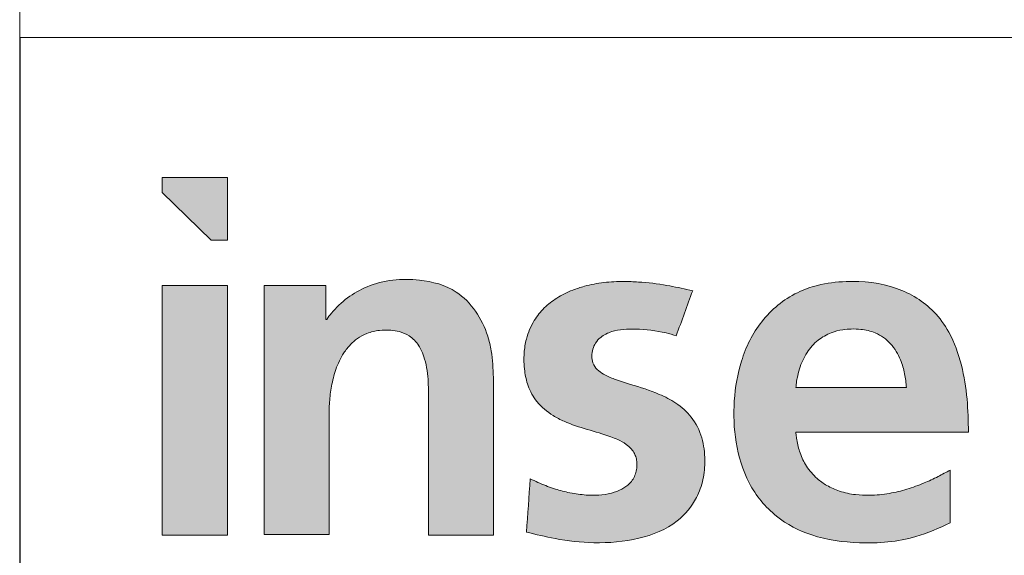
# Model space of a CAD drawing. Header units: millimetres. Extents: x 0 to 594, y 0 to 424.
# Tile 4 of 13: x 403 to 429, y 14 to 29. Entities that reach past the tile are written whole.
import ezdxf

# ---------------------------------------------------------------- set-up
doc = ezdxf.new("R2010")
doc.units = ezdxf.units.MM
doc.header["$LTSCALE"] = 0.25

# ---------------------------------------------------------------- blocks, each defined once
blk = doc.blocks.new('LOGO_sombreado')
at = {"linetype": 'Continuous'}
for points in [[(5.379, 14.745), (5.379, 16.368), (3.691, 16.368), (3.691, 15.977), (4.956, 14.745)], [(5.379, 13.567), (3.691, 13.567), (3.691, 7.09), (5.379, 7.09)]]:
    blk.add_hatch(color=7, dxfattribs=at).paths.add_polyline_path(points, flags=0)
h = blk.add_hatch(color=7, dxfattribs=at)
edge = h.paths.add_edge_path(flags=0)
edge.add_line((6.332, 7.108), (8.019, 7.108))
edge.add_line((8.019, 7.108), (8.019, 10.269))
edge.add_spline(control_points=[(8.019, 10.269), (8.019, 10.295), (8.02, 10.385), (8.031, 10.613), (8.076, 10.964), (8.182, 11.4), (8.354, 11.77), (8.558, 12.031), (8.76, 12.206), (9.011, 12.341), (9.31, 12.411), (9.596, 12.416), (9.859, 12.375), (10.128, 12.261), (10.314, 12.067), (10.432, 11.851), (10.51, 11.636), (10.565, 11.361), (10.591, 11.074), (10.599, 10.796), (10.599, 10.621), (10.599, 10.529)], knot_values=[0, 0, 0, 0, 0.014108, 0.050137, 0.12665, 0.210017, 0.297932, 0.350316, 0.392835, 0.445136, 0.506872, 0.560743, 0.603219, 0.653697, 0.720022, 0.747327, 0.789984, 0.846083, 0.902618, 0.949361, 1, 1, 1, 1], weights=[1, 1, 1, 1, 1, 1, 1, 1, 1, 1, 1, 1, 1, 1, 1, 1, 1, 1, 1, 1, 1, 1], degree=3, periodic=0)
edge.add_line((10.599, 10.529), (10.599, 7.09))
edge.add_line((10.599, 7.09), (12.28, 7.09))
edge.add_line((12.28, 7.09), (12.28, 11.178))
edge.add_spline(control_points=[(12.28, 11.178), (12.27, 11.411), (12.255, 11.775), (12.069, 12.584), (11.505, 13.452), (10.243, 13.792), (9.032, 13.667), (8.263, 13.102), (7.995, 12.74), (7.955, 12.686)], knot_values=[4, 4, 4, 4, 4.111727, 4.175295, 4.401008, 4.562165, 4.782362, 4.967907, 5, 5, 5, 5], weights=[1, 1, 1, 1, 1, 1, 1, 1, 1, 1], degree=3, periodic=0)
edge.add_line((7.955, 12.686), (7.933, 12.686))
edge.add_line((7.933, 12.686), (7.933, 13.567))
edge.add_line((7.933, 13.567), (6.332, 13.567))
edge.add_line((6.332, 13.567), (6.332, 7.108))
h = blk.add_hatch(color=7, dxfattribs=at)
edge = h.paths.add_edge_path(flags=0)
edge.add_spline(control_points=[(13.137, 7.167), (13.385, 7.107), (13.958, 6.969), (14.94, 6.856), (16.033, 6.948), (17.017, 7.329), (17.536, 7.963), (17.739, 8.529), (17.783, 9.059), (17.719, 9.627), (17.455, 10.158), (17.039, 10.522), (16.498, 10.799), (15.95, 10.966), (15.459, 11.117), (15.166, 11.241), (14.968, 11.379), (14.851, 11.544), (14.827, 11.735), (14.852, 11.914), (14.927, 12.086), (15.088, 12.259), (15.44, 12.427), (16.031, 12.453), (16.593, 12.386), (16.937, 12.287), (17.024, 12.262)], knot_values=[2, 2, 2, 2, 2.059912, 2.138972, 2.231529, 2.317091, 2.37896, 2.41776, 2.457291, 2.503214, 2.550983, 2.593172, 2.631209, 2.693415, 2.727668, 2.75244, 2.768008, 2.784005, 2.798244, 2.812447, 2.826168, 2.841745, 2.867174, 2.915736, 2.97856, 3, 3, 3, 3], weights=[1, 1, 1, 1, 1, 1, 1, 1, 1, 1, 1, 1, 1, 1, 1, 1, 1, 1, 1, 1, 1, 1, 1, 1, 1, 1, 1], degree=3, periodic=0)
edge.add_line((17.024, 12.262), (17.451, 13.431))
edge.add_spline(control_points=[(17.451, 13.431), (17.426, 13.436), (17.204, 13.484), (16.739, 13.586), (16.166, 13.656), (15.619, 13.675), (15.148, 13.656), (14.702, 13.572), (14.29, 13.437), (13.932, 13.26), (13.59, 12.994), (13.304, 12.64), (13.133, 12.232), (13.063, 11.783), (13.077, 11.372), (13.17, 10.934), (13.403, 10.512), (13.758, 10.218), (14.206, 9.991), (14.715, 9.826), (15.188, 9.699), (15.527, 9.565), (15.713, 9.465), (15.858, 9.337), (15.94, 9.215), (15.988, 9.093), (16.007, 8.963), (16.003, 8.82), (15.973, 8.677), (15.908, 8.54), (15.794, 8.4), (15.605, 8.267), (15.333, 8.167), (15.001, 8.115), (14.621, 8.128), (14.227, 8.187), (13.825, 8.298), (13.5, 8.424), (13.304, 8.519), (13.238, 8.551)], knot_values=[0, 0, 0, 0, 0.005653, 0.051977, 0.108664, 0.137127, 0.176746, 0.216073, 0.24029, 0.2755, 0.306859, 0.338493, 0.378336, 0.406147, 0.441816, 0.471537, 0.507617, 0.549768, 0.574349, 0.622211, 0.671374, 0.68606, 0.705384, 0.71922, 0.729875, 0.738587, 0.749066, 0.759494, 0.771085, 0.782308, 0.793676, 0.811965, 0.834198, 0.859455, 0.888117, 0.920718, 0.950113, 0.983265, 1, 1, 1, 1], weights=[1, 1, 1, 1, 1, 1, 1, 1, 1, 1, 1, 1, 1, 1, 1, 1, 1, 1, 1, 1, 1, 1, 1, 1, 1, 1, 1, 1, 1, 1, 1, 1, 1, 1, 1, 1, 1, 1, 1, 1], degree=3, periodic=0)
edge.add_line((13.238, 8.551), (13.137, 7.167))
h = blk.add_hatch(color=7, dxfattribs=at)
edge = h.paths.add_edge_path(flags=0)
edge.add_spline(control_points=[(24.607, 9.759), (24.601, 10.047), (24.588, 10.631), (24.448, 11.515), (24.168, 12.294), (23.638, 13.041), (22.71, 13.598), (21.62, 13.711), (20.745, 13.609), (19.957, 13.326), (19.182, 12.69), (18.677, 11.652), (18.495, 10.569), (18.533, 9.483), (18.852, 8.409), (19.558, 7.539), (20.591, 7.007), (21.846, 6.843), (23.097, 6.936), (23.839, 7.273), (24.132, 7.406)], knot_values=[2, 2, 2, 2, 2.046636, 2.094673, 2.144469, 2.179489, 2.241297, 2.312824, 2.353394, 2.38323, 2.447727, 2.509726, 2.566319, 2.624545, 2.684606, 2.744772, 2.800798, 2.868547, 2.948019, 3, 3, 3, 3], weights=[1, 1, 1, 1, 1, 1, 1, 1, 1, 1, 1, 1, 1, 1, 1, 1, 1, 1, 1, 1, 1], degree=3, periodic=0)
edge.add_line((24.132, 7.406), (24.132, 8.777))
edge.add_spline(control_points=[(24.132, 8.777), (24.028, 8.721), (23.807, 8.6), (23.435, 8.427), (23.014, 8.273), (22.54, 8.159), (22.092, 8.115), (21.656, 8.132), (21.279, 8.212), (20.941, 8.36), (20.642, 8.573), (20.397, 8.859), (20.229, 9.21), (20.161, 9.494), (20.136, 9.675), (20.131, 9.74), (20.129, 9.759)], knot_values=[0, 0, 0, 0, 0.070474, 0.150335, 0.244816, 0.33762, 0.440531, 0.512328, 0.597394, 0.66882, 0.731042, 0.815182, 0.890714, 0.961299, 0.988276, 1, 1, 1, 1], weights=[1, 1, 1, 1, 1, 1, 1, 1, 1, 1, 1, 1, 1, 1, 1, 1, 1], degree=3, periodic=0)
edge.add_line((20.129, 9.759), (24.607, 9.759))
edge = h.paths.add_edge_path(flags=0)
edge.add_spline(control_points=[(20.129, 10.916), (20.132, 10.942), (20.14, 11.026), (20.165, 11.19), (20.235, 11.477), (20.391, 11.829), (20.681, 12.156), (21.016, 12.344), (21.316, 12.42), (21.575, 12.442), (21.859, 12.434), (22.229, 12.348), (22.615, 12.076), (22.846, 11.677), (22.962, 11.282), (22.985, 11.037), (22.997, 10.916)], knot_values=[0, 0, 0, 0, 0.017075, 0.053986, 0.106701, 0.206715, 0.298238, 0.38232, 0.449502, 0.495974, 0.549057, 0.631866, 0.736734, 0.842394, 0.921775, 1, 1, 1, 1], weights=[1, 1, 1, 1, 1, 1, 1, 1, 1, 1, 1, 1, 1, 1, 1, 1, 1], degree=3, periodic=0)
edge.add_line((22.997, 10.916), (20.129, 10.916))
at = {"color": 7, "linetype": 'Continuous', "lineweight": 18}
for p, q in [((0, 20), (0, 0)), ((0, 20), (72.5, 20)), ((3.691, 16.368), (3.691, 15.977)), ((5.379, 16.368), (3.691, 16.368)), ((5.379, 16.368), (5.379, 14.745)), ((3.691, 15.977), (4.956, 14.745)), ((4.956, 14.745), (5.379, 14.745)), ((3.691, 7.09), (3.691, 13.567)), ((3.691, 13.567), (5.379, 13.567)), ((5.379, 13.567), (5.379, 7.09)), ((5.379, 7.09), (3.691, 7.09))]:
    blk.add_line(p, q, dxfattribs=at)
at = {"color": 8, "linetype": 'Continuous', "lineweight": 0}
for points in [[(7.933, 13.567), (7.399, 13.567), (6.865, 13.567), (6.332, 13.567)], [(6.332, 13.567), (6.332, 11.414), (6.332, 9.261), (6.332, 7.108)], [(7.933, 12.686), (7.933, 12.98), (7.933, 13.273), (7.933, 13.567)], [(17.024, 12.262), (17.167, 12.652), (17.309, 13.041), (17.451, 13.431)], [(7.955, 12.686), (7.948, 12.686), (7.94, 12.686), (7.933, 12.686)], [(12.28, 7.09), (12.28, 8.453), (12.28, 9.815), (12.28, 11.178)], [(22.997, 10.916), (22.041, 10.916), (21.085, 10.916), (20.129, 10.916)], [(10.599, 10.529), (10.599, 9.383), (10.599, 8.236), (10.599, 7.09)], [(8.019, 7.108), (8.019, 8.161), (8.019, 9.215), (8.019, 10.269)], [(20.129, 9.759), (21.622, 9.759), (23.115, 9.759), (24.607, 9.759)], [(24.132, 7.406), (24.132, 7.863), (24.132, 8.32), (24.132, 8.777)], [(13.238, 8.551), (13.204, 8.09), (13.171, 7.628), (13.137, 7.167)], [(6.332, 7.108), (6.894, 7.108), (7.457, 7.108), (8.019, 7.108)], [(10.599, 7.09), (11.16, 7.09), (11.72, 7.09), (12.28, 7.09)]]:
    blk.add_open_spline(points, degree=3, dxfattribs=at)
for points, knots in [([(12.28, 11.178), (12.27, 11.411), (12.255, 11.775), (12.069, 12.584), (11.505, 13.452), (10.243, 13.792), (9.032, 13.667), (8.263, 13.102), (7.995, 12.74), (7.955, 12.686)], [4, 4, 4, 4, 4.111727, 4.175295, 4.401008, 4.562165, 4.782362, 4.967907, 5, 5, 5, 5]), ([(17.451, 13.431), (17.426, 13.436), (17.204, 13.484), (16.739, 13.586), (16.166, 13.656), (15.619, 13.675), (15.148, 13.656), (14.702, 13.572), (14.29, 13.437), (13.932, 13.26), (13.59, 12.994), (13.304, 12.64), (13.133, 12.232), (13.063, 11.783), (13.077, 11.372), (13.17, 10.934), (13.403, 10.512), (13.758, 10.218), (14.206, 9.991), (14.715, 9.826), (15.188, 9.699), (15.527, 9.565), (15.713, 9.465), (15.858, 9.337), (15.94, 9.215), (15.988, 9.093), (16.007, 8.963), (16.003, 8.82), (15.973, 8.677), (15.908, 8.54), (15.794, 8.4), (15.605, 8.267), (15.333, 8.167), (15.001, 8.115), (14.621, 8.128), (14.227, 8.187), (13.825, 8.298), (13.5, 8.424), (13.304, 8.519), (13.238, 8.551)], [0, 0, 0, 0, 0.005653, 0.051977, 0.108664, 0.137127, 0.176746, 0.216073, 0.24029, 0.2755, 0.306859, 0.338493, 0.378336, 0.406147, 0.441816, 0.471537, 0.507617, 0.549768, 0.574349, 0.622211, 0.671374, 0.68606, 0.705384, 0.71922, 0.729875, 0.738587, 0.749066, 0.759494, 0.771085, 0.782308, 0.793676, 0.811965, 0.834198, 0.859455, 0.888117, 0.920718, 0.950113, 0.983265, 1, 1, 1, 1]), ([(24.607, 9.759), (24.601, 10.047), (24.588, 10.631), (24.448, 11.515), (24.168, 12.294), (23.638, 13.041), (22.71, 13.598), (21.62, 13.711), (20.745, 13.609), (19.957, 13.326), (19.182, 12.69), (18.677, 11.652), (18.495, 10.569), (18.533, 9.483), (18.852, 8.409), (19.558, 7.539), (20.591, 7.007), (21.846, 6.843), (23.097, 6.936), (23.839, 7.273), (24.132, 7.406)], [2, 2, 2, 2, 2.046636, 2.094673, 2.144469, 2.179489, 2.241297, 2.312824, 2.353394, 2.38323, 2.447727, 2.509726, 2.566319, 2.624545, 2.684606, 2.744772, 2.800798, 2.868547, 2.948019, 3, 3, 3, 3]), ([(8.019, 10.269), (8.019, 10.295), (8.02, 10.385), (8.031, 10.613), (8.076, 10.964), (8.182, 11.4), (8.354, 11.77), (8.558, 12.031), (8.76, 12.206), (9.011, 12.341), (9.31, 12.411), (9.596, 12.416), (9.859, 12.375), (10.128, 12.261), (10.314, 12.067), (10.432, 11.851), (10.51, 11.636), (10.565, 11.361), (10.591, 11.074), (10.599, 10.796), (10.599, 10.621), (10.599, 10.529)], [0, 0, 0, 0, 0.014108, 0.050137, 0.12665, 0.210017, 0.297932, 0.350316, 0.392835, 0.445136, 0.506872, 0.560743, 0.603219, 0.653697, 0.720022, 0.747327, 0.789984, 0.846083, 0.902618, 0.949361, 1, 1, 1, 1]), ([(13.137, 7.167), (13.385, 7.107), (13.958, 6.969), (14.94, 6.856), (16.033, 6.948), (17.017, 7.329), (17.536, 7.963), (17.739, 8.529), (17.783, 9.059), (17.719, 9.627), (17.455, 10.158), (17.039, 10.522), (16.498, 10.799), (15.95, 10.966), (15.459, 11.117), (15.166, 11.241), (14.968, 11.379), (14.851, 11.544), (14.827, 11.735), (14.852, 11.914), (14.927, 12.086), (15.088, 12.259), (15.44, 12.427), (16.031, 12.453), (16.593, 12.386), (16.937, 12.287), (17.024, 12.262)], [2, 2, 2, 2, 2.059912, 2.138972, 2.231529, 2.317091, 2.37896, 2.41776, 2.457291, 2.503214, 2.550983, 2.593172, 2.631209, 2.693415, 2.727668, 2.75244, 2.768008, 2.784005, 2.798244, 2.812447, 2.826168, 2.841745, 2.867174, 2.915736, 2.97856, 3, 3, 3, 3]), ([(20.129, 10.916), (20.132, 10.942), (20.14, 11.026), (20.165, 11.19), (20.235, 11.477), (20.391, 11.829), (20.681, 12.156), (21.016, 12.344), (21.316, 12.42), (21.575, 12.442), (21.859, 12.434), (22.229, 12.348), (22.615, 12.076), (22.846, 11.677), (22.962, 11.282), (22.985, 11.037), (22.997, 10.916)], [0, 0, 0, 0, 0.017075, 0.053986, 0.106701, 0.206715, 0.298238, 0.38232, 0.449502, 0.495974, 0.549057, 0.631866, 0.736734, 0.842394, 0.921775, 1, 1, 1, 1]), ([(24.132, 8.777), (24.028, 8.721), (23.807, 8.6), (23.435, 8.427), (23.014, 8.273), (22.54, 8.159), (22.092, 8.115), (21.656, 8.132), (21.279, 8.212), (20.941, 8.36), (20.642, 8.573), (20.397, 8.859), (20.229, 9.21), (20.161, 9.494), (20.136, 9.675), (20.131, 9.74), (20.129, 9.759)], [0, 0, 0, 0, 0.070474, 0.150335, 0.244816, 0.33762, 0.440531, 0.512328, 0.597394, 0.66882, 0.731042, 0.815182, 0.890714, 0.961299, 0.988276, 1, 1, 1, 1])]:
    blk.add_open_spline(points, degree=3, knots=knots, dxfattribs=at)

msp = doc.modelspace()

# ---------------------------------------------------------------- linework, layer by layer
at = {"color": 7, "linetype": 'Continuous', "lineweight": 18}
msp.add_line((402.554, 51.742), (402.554, 5.174), dxfattribs=at)

# ---------------------------------------------------------------- block references
at = {"color": 7, "linetype": 'Continuous', "xscale": 1.034843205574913, "yscale": 1.034843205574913, "zscale": 1.034843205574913}
msp.add_blockref('LOGO_sombreado', (402.564, 7.552), dxfattribs=at)

doc.saveas('drawing.dxf')
